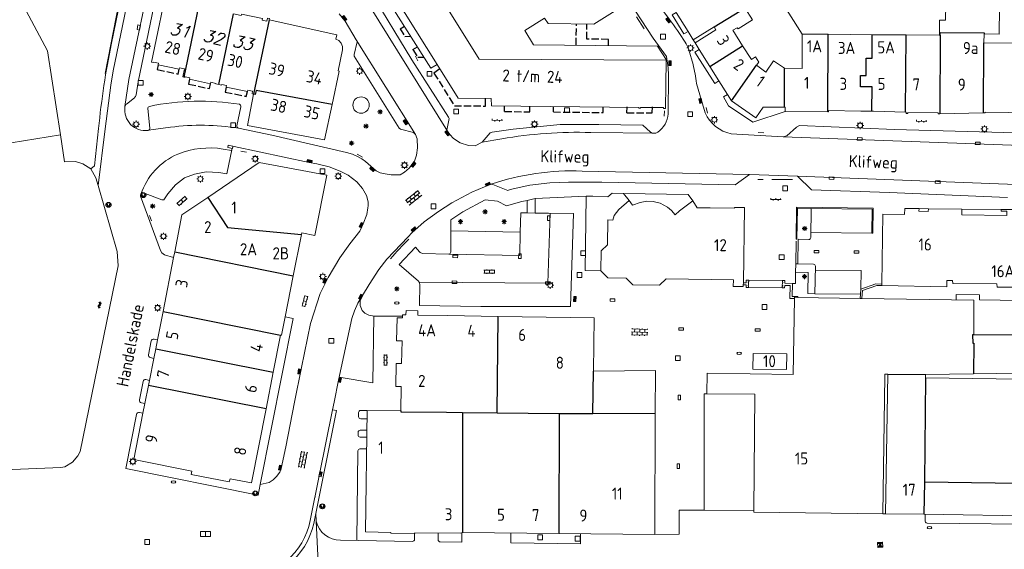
# Model space of a CAD drawing. Extents: x 168769 to 512904, y 516715 to 1559940.
# Tile 62 of 186: x 169327 to 169532, y 519219 to 519329. Entities that reach past the tile are written whole.
import ezdxf

# ---------------------------------------------------------------- set-up
doc = ezdxf.new("R2010")
doc.units = 0
doc.header["$MEASUREMENT"] = 0
doc.linetypes.add('OVERBOUW', pattern=[2, 1.5, -0.5])
doc.layers.get('0').update_dxf_attribs({"linetype": 'CONTINUOUS'})
for name, color, linetype, lineweight in [('B01_HOOFDGEBOUW', 10, 'CONTINUOUS', 0), ('B04_KUNSTWERK', 32, 'CONTINUOUS', 0), ('B07_scheidingsmuur', 14, 'CONTINUOUS', 25), ('B51_Luifel', 7, 'OVERBOUW', 25), ('Q04_wegmarkering', 7, 'CONTINUOUS', 0), ('Q07_KADEMUUR', 7, 'CONTINUOUS', 0), ('Q21_LANTAARNPAAL', 7, 'CONTINUOUS', 18), ('Q23_kolk', 7, 'CONTINUOUS', 18), ('Q26_BOOM', 7, 'CONTINUOUS', 18), ('Q28_rioolput', 7, 'CONTINUOUS', 18), ('Q723_RIOOLPUT_DWA', 32, 'CONTINUOUS', 18), ('Q92_BRANDKRAAN', 7, 'CONTINUOUS', 0), ('Q96_STRAATKOLK', 7, 'CONTINUOUS', 0), ('Q97_TROTTOIRKOLK', 7, 'CONTINUOUS', 0), ('S02_symb_open_verh', 7, 'CONTINUOUS', 13), ('T01_Muur', 10, 'CONTINUOUS', 0), ('T03_HEK', 34, 'CONTINUOUS', 0), ('V00_kant_verharding', 252, 'CONTINUOUS', 0), ('V02_Kant_open_verh', 253, 'CONTINUOUS', 0), ('V04_Kant_op_inrit', 254, 'CONTINUOUS', 13), ('W00_KANT_WATER', 140, 'CONTINUOUS', 0)]:
    doc.layers.add(name, color=color, linetype=linetype, lineweight=lineweight)
for name, color, linetype in [('Q30_Verkeersbord', 32, 'CONTINUOUS'), ('S05_Water', 132, 'CONTINUOUS'), ('Z02_Huisnummer', 253, 'CONTINUOUS'), ('Z06_STRAATNAAM', 7, 'CONTINUOUS')]:
    doc.layers.add(name, color=color, linetype=linetype)
doc.styles.add('ISO', font='italic.shx')
doc.styles.add('ISOCP', font='isocp.shx', dxfattribs={"height": 1.8})

# ---------------------------------------------------------------- blocks, each defined once
blk = doc.blocks.new('Q21')
at = {"color": 0}
for points in [[(-1.5, 0), (-1, 0)], [(-1.06, 1.06), (-0.71, 0.71)], [(0, 1.5), (0, 1)], [(1.06, 1.06), (0.71, 0.71)], [(1.5, 0), (1, 0)], [(-1.06, -1.06), (-0.71, -0.71)], [(0, -1.5), (0, -1)], [(1.06, -1.06), (0.71, -0.71)]]:
    blk.add_lwpolyline(points, dxfattribs=at)
blk.add_circle((0, 0), 1, dxfattribs=at)
blk = doc.blocks.new('Q26')
at = {"color": 0}
for p, q in [((-1, 0), (1, 0)), ((-0.7, 0.7), (0.7, -0.7)), ((0.7, 0.7), (-0.7, -0.7)), ((0, 1), (0, -1))]:
    blk.add_line(p, q, dxfattribs=at)
blk = doc.blocks.new('Q28')
at = {"color": 0}
blk.add_lwpolyline([(1, 1), (1, -1), (-1, -1), (-1, 1)], close=True, dxfattribs=at)
blk = doc.blocks.new('Q96')
for p, q in [((-1, 0.88), (1, 0.88)), ((-1, 0.75), (1, 0.75)), ((-1, 0.63), (1, 0.63)), ((-1, 0.5), (1, 0.5)), ((-1, 0.38), (1, 0.38)), ((-1, 0.25), (1, 0.25)), ((-1, 0.12), (1, 0.12))]:
    blk.add_line(p, q)
at = {"color": 0}
blk.add_lwpolyline([(1, 1), (1, 0), (-1, 0), (-1, 1), (1, 1)], dxfattribs=at)
blk = doc.blocks.new('Q23')
at = {"color": 0}
blk.add_lwpolyline([(0.99, -0.5), (-0.99, -0.5), (-0.99, 0.5), (0.99, 0.5), (0.99, -0.5)], dxfattribs=at)
blk = doc.blocks.new('Q92')
at = {"color": 0}
blk.add_ellipse((0, 0), major_axis=(-0.991, 0), ratio=0.499983, start_param=1.570796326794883, end_param=7.853981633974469, dxfattribs=at)
blk = doc.blocks.new('S024')
at = {"color": 0}
for p, q in [((0, 1.2), (6.7, 1.2)), ((0, 0), (6.7, 0)), ((0.2, 1.2), (0.2, 0)), ((1.25, 1.5), (1.25, 1.2)), ((1.25, 0), (1.25, -1.2)), ((2.3, 1.2), (2.3, 0)), ((3.35, 1.5), (3.35, 1.2)), ((3.35, 0), (3.35, -1.2)), ((4.4, 1.2), (4.4, 0)), ((5.45, 1.5), (5.45, 1.2)), ((5.45, 0), (5.45, -1.2)), ((6.5, 1.2), (6.5, 0)), ((0, -1.2), (6.7, -1.2)), ((0.2, -1.2), (0.2, -1.5)), ((2.3, -1.2), (2.3, -1.5)), ((4.4, -1.2), (4.4, -1.5)), ((6.5, -1.2), (6.5, -1.5))]:
    blk.add_line(p, q, dxfattribs=at)
blk = doc.blocks.new('S05')
at = {"color": 0}
for p, q in [((0.08, 0.3), (0.38, 0.59)), ((0.11, -0.19), (0.41, 0.09)), ((0.38, 0.59), (0.68, 0.71)), ((0.41, 0.09), (0.71, 0.21)), ((0.68, 0.71), (1.01, 0.62)), ((0.71, 0.21), (1.02, 0.12)), ((1.01, 0.62), (1.33, 0.37)), ((1.02, 0.12), (1.36, -0.12)), ((1.33, 0.37), (1.66, 0.13)), ((1.66, 0.13), (1.97, 0.04)), ((1.97, 0.04), (2.28, 0.16)), ((2.28, 0.16), (2.58, 0.44)), ((1.36, -0.12), (1.68, -0.37)), ((1.68, -0.37), (2, -0.46)), ((2, -0.46), (2.31, -0.33)), ((2.31, -0.33), (2.61, -0.05))]:
    blk.add_line(p, q, dxfattribs=at)
blk = doc.blocks.new('S022')
at = {"color": 0}
for p, q in [((0.01, 1.15), (0.31, 1.15)), ((0.31, -2.3), (0.31, 2.3)), ((0.31, 2.1), (1.51, 2.1)), ((0.31, 0), (1.51, 0)), ((1.51, -2.3), (1.51, 2.3)), ((1.51, 1.05), (1.81, 1.05)), ((0.01, -1.15), (0.31, -1.15)), ((0.31, -2.1), (1.51, -2.1)), ((1.51, -1.05), (1.81, -1.05))]:
    blk.add_line(p, q, dxfattribs=at)
blk = doc.blocks.new('S026')
for p, q in [((0, 0), (4.4, 0)), ((0.2, 0.5), (0.2, 0)), ((1.2, 0), (1.2, -0.5)), ((2.2, 0.5), (2.2, 0)), ((3.2, 0), (3.2, -0.5)), ((4.2, 0.5), (4.2, 0))]:
    blk.add_line(p, q)
blk = doc.blocks.new('Q723')
for points in [[(-1, 1), (1, -1)], [(-1, -1), (1, 1)], [(-1, -1), (1, -1), (1, 1), (-1, 1), (-1, -1)], [(0.8, 0.8), (-0.8, 0.8)], [(0.6, 0.6), (-0.6, 0.6)], [(0.4, 0.4), (-0.4, 0.4)], [(0.2, 0.2), (-0.2, 0.2)], [(0.8, -0.8), (-0.8, -0.8)], [(0.6, -0.6), (-0.6, -0.6)], [(0.4, -0.4), (-0.4, -0.4)], [(0.2, -0.2), (-0.2, -0.2)]]:
    blk.add_lwpolyline(points)
blk = doc.blocks.new('Q97')
blk.add_hatch(color=256).paths.add_polyline_path([(-1, 1), (-1, 0), (1, 1)])
blk.add_line((1, 1), (-1, 0))
at = {"color": 0}
for points in [[(-1, 0), (-1, 1), (1, 1), (1, 0), (-1, 0)], [(0, 0.8), (0, 1)]]:
    blk.add_lwpolyline(points, dxfattribs=at)
blk = doc.blocks.new('Q30')
blk.add_lwpolyline([(0.707, 0.707), (0, -1), (-0.707, 0.707)])
blk.add_circle((0, 0), 1)

msp = doc.modelspace()

# ---------------------------------------------------------------- linework, layer by layer
at = {"layer": 'B01_HOOFDGEBOUW'}
for points in [[(169519.75, 519329.32), (169520.12, 519348.66), (169521.18, 519348.65)], [(169409.79, 519342.15), (169422.85, 519321.24)], [(169354.74, 519320.62), (169358.43, 519338.27)], [(169402.99, 519337.89), (169414.08, 519320.17)], [(169530.99, 519337.4), (169530.86, 519326.47), (169527.77, 519326.51)], [(169412.81, 519319.38), (169401.64, 519337.05)], [(169448.92, 519335.96), (169451.62, 519331.61), (169446.67, 519328.53), (169437.13, 519328.66), (169436.43, 519329.78), (169432.31, 519327.21), (169434.14, 519324.26)], [(169477.57, 519324.05), (169475.56, 519327.24), (169476.46, 519327.79), (169476.61, 519327.55), (169479.61, 519329.4), (169478.05, 519331.9)], [(169371.76, 519330.64), (169373.37, 519330.3), (169373.44, 519330.62), (169377.83, 519329.67), (169377.76, 519329.36), (169378.72, 519329.16), (169378.85, 519329.79), (169379.28, 519329.68), (169379.21, 519329.43)], [(169392.26, 519311.83), (169393.71, 519318.76), (169393.53, 519318.8), (169394.44, 519323.18), (169394.45, 519323.91), (169394.18, 519324.59), (169393.65, 519325.12), (169393.07, 519325.39), (169393.26, 519326.3), (169379.21, 519329.43)], [(169463.77, 519330.95), (169466.25, 519326.98)], [(169518.45, 519326.21), (169518.5, 519329.34), (169519.75, 519329.32)], [(169466.25, 519326.98), (169467.31, 519325.29)], [(169471.65, 519327.96), (169467.31, 519325.29)], [(169471.65, 519327.96), (169472.03, 519327.34), (169467.7, 519324.66)], [(169495.35, 519326.41), (169489.94, 519326.46), (169489.91, 519319.33), (169486.29, 519319.35)], [(169504.51, 519326.33), (169495.35, 519326.41)], [(169504.51, 519326.33), (169511.52, 519326.27)], [(169511.52, 519326.27), (169518.45, 519326.21)], [(169527.77, 519326.51), (169527.71, 519324.61)], [(169434.14, 519324.26), (169459.91, 519323.94)], [(169459.91, 519323.94), (169461.68, 519321.16), (169461.68, 519321.02)], [(169467.7, 519324.66), (169468.56, 519323.29)], [(169468.56, 519323.29), (169470.76, 519319.76)], [(169480.47, 519319.97), (169480.95, 519320.63), (169480.26, 519321.73), (169479.38, 519321.16), (169477.57, 519324.05)], [(169527.71, 519324.61), (169533.79, 519324.56)], [(169422.85, 519321.24), (169461.68, 519321.02)], [(169461.68, 519321.02), (169461.63, 519315.82), (169461.57, 519311.03), (169461.15, 519311.04), (169461.16, 519311.19), (169456.38, 519311.19), (169456.36, 519311.06), (169456.03, 519311.06), (169456.03, 519311.21)], [(169461.62, 519321.02), (169461.62, 519321.02)], [(169483.98, 519320.9), (169482.4, 519318.53), (169480.47, 519319.97)], [(169486.29, 519319.35), (169483.98, 519320.9)], [(169354.74, 519320.62), (169355.16, 519320.54), (169355.18, 519320.63)], [(169356.2, 519320.4), (169355.18, 519320.63)], [(169361.26, 519317.59), (169361.6, 519319.25), (169360.59, 519319.47), (169360.52, 519319.16), (169356.14, 519320.09), (169356.2, 519320.4)], [(169412.81, 519319.38), (169414.08, 519320.17)], [(169414.08, 519320.17), (169418.48, 519313.14), (169425.34, 519313.1), (169425.36, 519311.54)], [(169470.76, 519319.76), (169472.64, 519316.75)], [(169361.26, 519317.59), (169361.47, 519317.54)], [(169361.47, 519317.54), (169361.68, 519317.5), (169361.7, 519317.6), (169362.73, 519317.38)], [(169362.66, 519317.07), (169362.73, 519317.38)], [(169367.09, 519316.45), (169367.03, 519316.14), (169362.66, 519317.07)], [(169472.64, 519316.75), (169474.4, 519313.93)], [(169367.09, 519316.45), (169368.12, 519316.23), (169368.1, 519316.13), (169368.7, 519316.01)], [(169368.7, 519316.01), (169369.3, 519315.88), (169369.32, 519315.98), (169370.34, 519315.76)], [(169375.96, 519313.99), (169375.63, 519314.08), (169375.75, 519314.61), (169374.73, 519314.82), (169374.66, 519314.51), (169370.28, 519315.45), (169370.34, 519315.76)], [(169375.96, 519313.99), (169374.68, 519307.48), (169390.72, 519304.52), (169392.26, 519311.83)], [(169474.4, 519313.93), (169475.24, 519312.6)], [(169425.36, 519311.54), (169456.03, 519311.21)], [(169475.24, 519312.6), (169480.3, 519309.08)], [(169486.24, 519311.25), (169481.83, 519311.26), (169480.3, 519309.08)], [(169495.25, 519310.29), (169486.43, 519310.37), (169486.44, 519311.25), (169486.24, 519311.25)], [(169504.41, 519310.43), (169502.15, 519310.48), (169495.43, 519310.6), (169495.38, 519310.6), (169495.39, 519310.28), (169495.25, 519310.29)], [(169511.42, 519310.25), (169504.73, 519310.42), (169504.41, 519310.43)], [(169518.53, 519309.87), (169518.2, 519309.87), (169518.2, 519310.08), (169511.88, 519310.19), (169511.86, 519309.98), (169511.56, 519310), (169511.58, 519310.25), (169511.42, 519310.25)], [(169527.59, 519310.11), (169518.53, 519309.87)], [(169537.78, 519310.12), (169527.96, 519310.22), (169527.96, 519310.1), (169527.69, 519310.11), (169527.59, 519310.11)], [(169387.12, 519297.92), (169377.14, 519299.81), (169366.41, 519292.56)], [(169387.12, 519297.92), (169391.18, 519297.15), (169388.68, 519284.66)], [(169366.41, 519292.56), (169361.07, 519288.96), (169359.57, 519281.21)], [(169449.54, 519287.88), (169450.58, 519287.8), (169450.87, 519288.77), (169451.81, 519290.02), (169453.98, 519291.92)], [(169453.98, 519291.92), (169454.69, 519290.94), (169456.27, 519291.5), (169457.68, 519291.77), (169459, 519291.71), (169460.45, 519291.36), (169461.93, 519290.53), (169462.82, 519289.83), (169463.57, 519288.95), (169464.43, 519289.75)], [(169464.43, 519289.75), (169467.19, 519291.84)], [(169467.19, 519291.84), (169468.1, 519290.38), (169470.8, 519290.4), (169475.87, 519290.33), (169475.87, 519290.44), (169477.98, 519290.42), (169477.72, 519274.83)], [(169506.47, 519274.56), (169506.71, 519289.04), (169511.22, 519289.02), (169511.25, 519290.23), (169514.22, 519290.21)], [(169514.22, 519290.21), (169514.21, 519289.66), (169516.15, 519289.65), (169516.16, 519290.2)], [(169523.09, 519290.11), (169516.16, 519290.2)], [(169531.3, 519290.02), (169531.3, 519289.72), (169532.5, 519289.71), (169532.49, 519288.81), (169523.09, 519288.91), (169523.09, 519290.11)], [(169533.56, 519290), (169531.3, 519290.02)], [(169448.13, 519277.33), (169448.18, 519281.44), (169449.48, 519282.72), (169449.54, 519287.88)], [(169384.2, 519276.29), (169385.89, 519284.86)], [(169385.89, 519284.86), (169385.96, 519285.21)], [(169385.96, 519285.21), (169388.68, 519284.66)], [(169359.34, 519280.04), (169357.15, 519268.84)], [(169359.57, 519281.21), (169359.34, 519280.04)], [(169382.52, 519267.75), (169384.2, 519276.29)], [(169475.65, 519275.42), (169461.68, 519275.63), (169460.28, 519274.34), (169454.73, 519274.41), (169453.37, 519275.79), (169449.56, 519275.83), (169448.13, 519277.33)], [(169477.71, 519274.39), (169477.7, 519274.02), (169475.62, 519274.06), (169475.65, 519275.42)], [(169477.72, 519274.83), (169477.71, 519274.39)], [(169536.14, 519273.88), (169530.43, 519273.9), (169530.42, 519274.58), (169521.24, 519274.68), (169521.21, 519275.3), (169520.03, 519275.3), (169520.02, 519273.99), (169506.47, 519274.27)], [(169506.47, 519274.56), (169506.47, 519274.27)], [(169488.33, 519271.8), (169489.02, 519271.79)], [(169488.33, 519271.8), (169488.33, 519271.52)], [(169489.02, 519271.79), (169502.01, 519271.58)], [(169488.33, 519271.52), (169488.09, 519255.8)], [(169502.36, 519271.58), (169502.01, 519271.58)], [(169502.36, 519271.58), (169525.63, 519271.21), (169525.6, 519264.02)], [(169357.15, 519268.84), (169355.99, 519263)], [(169382.52, 519267.75), (169381.76, 519263.92)], [(169406.88, 519267.89), (169406.87, 519267.54), (169405.76, 519267.56), (169405.68, 519262.79), (169406.79, 519262.77), (169406.7, 519258.04), (169405.57, 519258.06), (169405.49, 519253.3), (169406.62, 519253.28), (169406.57, 519248.22)], [(169416.26, 519268.02), (169410.09, 519268.12), (169410.11, 519269), (169407.64, 519269.04), (169407.62, 519268.16), (169406.88, 519268.17), (169406.88, 519267.89)], [(169426.75, 519267.84), (169416.26, 519268.02)], [(169426.75, 519267.84), (169446.69, 519267.51)], [(169446.69, 519267.51), (169446.55, 519256.47)], [(169380.05, 519256.23), (169381.57, 519263.96)], [(169381.57, 519263.96), (169381.76, 519263.92)], [(169525.6, 519264.02), (169540.09, 519264.03), (169540.08, 519256.13), (169525.55, 519255.92)], [(169355.99, 519263), (169355.61, 519261.11)], [(169355.61, 519261.11), (169355.22, 519259.12)], [(169479.75, 519260.14), (169486.72, 519260.06), (169486.67, 519256.81), (169479.68, 519256.89), (169479.75, 519260.14)], [(169355.22, 519259.12), (169354.32, 519254.56)], [(169378.55, 519248.63), (169380.05, 519256.23)], [(169446.55, 519256.47), (169459.43, 519256.58)], [(169459.4, 519247.59), (169459.43, 519256.58)], [(169470.15, 519251.79), (169470.2, 519256.03), (169488.09, 519255.8)], [(169507.1, 519255.43), (169506.67, 519226.86), (169479.87, 519227.19)], [(169507.1, 519255.56), (169507.11, 519255.86)], [(169507.1, 519255.56), (169507.1, 519255.43)], [(169507.71, 519255.85), (169507.11, 519255.86)], [(169515.25, 519226.74), (169507.26, 519226.86), (169507.71, 519255.85)], [(169515.6, 519255.78), (169515.59, 519255.09)], [(169525.55, 519255.92), (169515.6, 519255.78)], [(169354.11, 519253.5), (169353.36, 519249.76)], [(169354.32, 519254.56), (169354.11, 519253.5)], [(169515.59, 519255.09), (169540.08, 519254.76)], [(169479.87, 519227.51), (169480.12, 519251.68), (169470.15, 519251.79)], [(169353.36, 519249.76), (169352.96, 519247.75)], [(169351.06, 519238.13), (169363.11, 519235.72), (169363.01, 519235.03), (169370.91, 519233.47), (169371.05, 519234.14), (169375.52, 519233.26), (169378.55, 519248.63)], [(169352.96, 519247.75), (169351.06, 519238.13)], [(169399.57, 519248.3), (169399.22, 519223.08)], [(169399.57, 519248.3), (169406.57, 519248.22)], [(169406.42, 519248.22), (169406.42, 519248.22)], [(169459.31, 519222.58), (169459.4, 519247.59)], [(169479.87, 519227.51), (169479.87, 519227.19)], [(169539.69, 519226.38), (169515.25, 519226.74)], [(169399.22, 519223.08), (169404.46, 519222.96)], [(169404.46, 519222.96), (169404.46, 519222.81), (169409.45, 519222.78), (169409.45, 519222.93), (169418.89, 519222.83), (169419.37, 519222.96)], [(169419.37, 519222.96), (169439.37, 519222.77)], [(169439.37, 519222.77), (169459.31, 519222.58)]]:
    msp.add_lwpolyline(points, dxfattribs=at)
at = {"layer": 'B04_KUNSTWERK'}
for points in [[(169477.71, 519274.39), (169478.3, 519274.37), (169478.32, 519273.87), (169478.81, 519273.84)], [(169478.83, 519275.35), (169478.33, 519275.36), (169478.31, 519274.82), (169477.72, 519274.83)], [(169478.81, 519273.84), (169478.82, 519274.17), (169478.71, 519274.17), (169478.72, 519274.34), (169478.82, 519274.34), (169478.82, 519274.86), (169478.72, 519274.86), (169478.73, 519275.03), (169478.83, 519275.03), (169478.83, 519275.35)], [(169485.8, 519273.76), (169478.81, 519273.84)], [(169485.83, 519275.27), (169478.83, 519275.35)], [(169485.8, 519273.76), (169485.81, 519274.09), (169485.91, 519274.09), (169485.91, 519274.26), (169485.81, 519274.26), (169485.82, 519274.78), (169485.92, 519274.78), (169485.92, 519274.95), (169485.82, 519274.95), (169485.83, 519275.27)], [(169488.33, 519271.52), (169487.41, 519271.53), (169487.45, 519274.27), (169486.32, 519274.28), (169486.3, 519273.75), (169485.8, 519273.76)], [(169485.83, 519275.27), (169486.33, 519275.26), (169486.33, 519274.72), (169487.91, 519274.69)], [(169487.91, 519274.69), (169487.87, 519271.95), (169489.02, 519271.94), (169489.02, 519271.79)], [(169502.01, 519271.58), (169502.05, 519272.47), (169502.13, 519273.49), (169505.23, 519274.58), (169506.47, 519274.56)], [(169502.36, 519271.58), (169502.4, 519272.45), (169502.46, 519273.24), (169505.43, 519274.28)], [(169506.47, 519274.27), (169505.43, 519274.28)]]:
    msp.add_lwpolyline(points, dxfattribs=at)
at = {"layer": 'B07_scheidingsmuur'}
for points in [[(169364.74, 519332.13), (169364.53, 519332.18), (169361.47, 519317.54)], [(169471.65, 519327.96), (169476.96, 519331.22)], [(169368.7, 519316.01), (169371.76, 519330.64)], [(169379.21, 519329.43), (169379.19, 519329.44), (169375.96, 519313.99)], [(169495.25, 519310.29), (169495.35, 519326.41)], [(169504.41, 519310.43), (169504.45, 519315.48), (169502.03, 519315.49), (169502.04, 519317.86), (169503.25, 519317.85), (169503.27, 519321.46), (169504.48, 519321.45), (169504.51, 519326.33)], [(169511.42, 519310.25), (169511.52, 519326.27)], [(169518.45, 519326.21), (169518.58, 519326.2)], [(169518.58, 519326.2), (169518.53, 519309.87)], [(169518.58, 519326.2), (169518.58, 519326.78), (169527.77, 519326.7), (169527.77, 519326.51)], [(169470.76, 519319.76), (169477.57, 519324.05)], [(169527.59, 519310.11), (169527.71, 519324.61)], [(169475.24, 519312.6), (169480.47, 519319.97)], [(169486.24, 519311.25), (169486.29, 519319.35)], [(169376.47, 519314.74), (169376.3, 519313.91), (169375.96, 519313.99)], [(169392.26, 519311.83), (169376.47, 519314.74)], [(169366.41, 519292.56), (169370.51, 519286.3), (169385.89, 519284.86)], [(169359.57, 519281.21), (169384.2, 519276.29)], [(169357.15, 519268.84), (169381.57, 519263.96)], [(169426.53, 519247.83), (169426.75, 519267.84)], [(169525.6, 519264.02), (169525.36, 519264.02), (169525.37, 519262.3), (169525.59, 519262.31), (169525.55, 519255.92)], [(169355.61, 519261.11), (169380.05, 519256.23)], [(169446.45, 519247.65), (169446.55, 519256.47)], [(169507.71, 519255.85), (169515.6, 519255.78)], [(169378.55, 519248.63), (169354.11, 519253.5)], [(169515.59, 519255.09), (169515.34, 519233.51)], [(169406.57, 519248.22), (169406.57, 519248.04)], [(169406.57, 519248.04), (169416.04, 519247.94)], [(169416.04, 519247.94), (169419.33, 519247.91)], [(169419.33, 519247.91), (169426.53, 519247.83)], [(169419.33, 519247.91), (169419.37, 519222.96)], [(169426.53, 519247.83), (169439.43, 519247.69)], [(169439.43, 519247.69), (169439.37, 519222.77)], [(169439.43, 519247.69), (169446.45, 519247.65)], [(169459.4, 519247.59), (169446.45, 519247.65)], [(169515.34, 519233.51), (169515.25, 519226.74)], [(169515.34, 519233.51), (169539.82, 519233.13)]]:
    msp.add_lwpolyline(points, dxfattribs=at)
at = {"layer": 'B51_Luifel'}
for points in [[(169406.38, 519327.54), (169407.29, 519328.11)], [(169406.38, 519327.54), (169407.39, 519325.97), (169408.62, 519326.01)], [(169442.97, 519324.15), (169443.03, 519328.58)], [(169449.67, 519324.07), (169449.68, 519325.35), (169445.17, 519325.42), (169445.2, 519328.55)], [(169409.07, 519323.23), (169410.01, 519323.81)], [(169409.07, 519323.23), (169410.06, 519321.64), (169411.34, 519321.69)], [(169356.14, 519320.09), (169355.95, 519319.07), (169360.31, 519318.15), (169360.52, 519319.16)], [(169414.68, 519319.21), (169413.43, 519318.37), (169417.67, 519311.58), (169424.14, 519311.52)], [(169362.66, 519317.07), (169362.45, 519316.06), (169366.81, 519315.13), (169367.03, 519316.14)], [(169370.28, 519315.45), (169370.06, 519314.43), (169374.44, 519313.51), (169374.66, 519314.51)], [(169424.14, 519311.52), (169424.15, 519313.11)], [(169428.1, 519310.37), (169428.1, 519311.51)], [(169433.34, 519310.32), (169433.33, 519311.46)], [(169438.25, 519310.28), (169438.26, 519311.4)], [(169448.59, 519310.16), (169448.6, 519311.29)], [(169453.54, 519310.13), (169453.55, 519311.38)], [(169458.8, 519310.08), (169458.81, 519311.35)], [(169428.1, 519310.37), (169433.34, 519310.32)], [(169438.25, 519310.28), (169448.59, 519310.16)], [(169453.54, 519310.13), (169458.8, 519310.08)]]:
    msp.add_lwpolyline(points, dxfattribs=at)
at = {"layer": 'Q04_wegmarkering'}
for points in [[(169350.05, 519317.01), (169354.92, 519340.37)], [(169416.22, 519306.3), (169397.73, 519336.03), (169397.34, 519337.19)], [(169397.28, 519325.24), (169409.57, 519305.64)], [(169349.23, 519311.43), (169350.05, 519317.01)], [(169358.69, 519307.12), (169354.13, 519306.48)], [(169423.48, 519304), (169427.5, 519304.72)], [(169446, 519306.03), (169459.36, 519305.87)], [(169485.98, 519305.12), (169542.93, 519303.05)], [(169369.62, 519302.58), (169371.36, 519302.26)], [(169479.02, 519297.28), (169444.21, 519298.01)], [(169488.95, 519296.94), (169536.24, 519295.17)], [(169437.55, 519289.26), (169437.11, 519274.72)], [(169431.37, 519285.34), (169431.28, 519280.49), (169416.51, 519280.76)], [(169491.74, 519285.28), (169504.4, 519285.14)], [(169502.13, 519273.49), (169502.19, 519277.35), (169492.66, 519277.46)], [(169410.34, 519274.95), (169437.11, 519274.72)], [(169400.93, 519267.91), (169400.74, 519254.06), (169393.74, 519255.25)]]:
    msp.add_lwpolyline(points, dxfattribs=at)
for points in [[(169372.81, 519306.92, 0.070981), (169358.69, 519307.12)], [(169427.5, 519304.72, -0.048363), (169446, 519306.03)], [(169360.22, 519301.53, -0.139077), (169369.62, 519302.58)], [(169352.54, 519293.19, -0.218055), (169360.22, 519301.53)], [(169444.21, 519298.01, 0.092599), (169425.25, 519295.27)]]:
    msp.add_lwpolyline(points, format="xyb", dxfattribs=at)
at = {"layer": 'Q07_KADEMUUR'}
for points in [[(169333.11, 519323.01), (169335.81, 519305.52)], [(169335.81, 519305.52), (169336.67, 519299.96), (169338.97, 519300.01), (169340.5, 519299.53), (169342.1, 519298.49)], [(169342.1, 519298.49), (169343.19, 519296.59), (169343.65, 519295)], [(169343.65, 519295), (169347.63, 519281.31), (169347.81, 519278.33)], [(169347.81, 519278.33), (169339.89, 519239.81), (169339.4, 519238.89), (169338.33, 519237.58), (169336.7, 519236.63), (169335.91, 519236.44), (169238.48, 519232.46), (169189.42, 519230.09)]]:
    msp.add_lwpolyline(points, dxfattribs=at)
at = {"layer": 'T01_Muur'}
msp.add_lwpolyline([(169396.58, 519311.71, -1), (169399.98, 519311.71, -1), (169396.58, 519311.71)], format="xyb", dxfattribs=at)
for points in [[(169504.47, 519290.12), (169504.4, 519285.12), (169504.61, 519285.12), (169504.68, 519290.34), (169488.74, 519290.5), (169488.68, 519283.86), (169488.86, 519283.85), (169488.95, 519290.3), (169491.79, 519290.25)], [(169491.79, 519290.25), (169504.47, 519290.12)]]:
    msp.add_lwpolyline(points, dxfattribs=at)
at = {"layer": 'T03_HEK'}
for points in [[(169345.1, 519318.28), (169348.6, 519336.03), (169347.02, 519341.66)], [(169539.72, 519271.1), (169526.79, 519271.27), (169526.8, 519272.33), (169521.96, 519272.37), (169521.95, 519271.27)]]:
    msp.add_lwpolyline(points, dxfattribs=at)
at = {"layer": 'V00_kant_verharding'}
for p, q in [((169397.63, 519270.56), (169398.61, 519272.16)), ((169396.95, 519269), (169397.63, 519270.56)), ((169396.35, 519267.37), (169396.95, 519269)), ((169393.6, 519254.61), (169396.35, 519267.37)), ((169392.68, 519250), (169393.6, 519254.61)), ((169392.32, 519248.46), (169392.68, 519250)), ((169397.62, 519239.91), (169397.39, 519221.31)), ((169399.46, 519240.32), (169398.05, 519240.32)), ((169388.72, 519230.28), (169388.75, 519230.41)), ((169394.01, 519221.37), (169408.98, 519221.11))]:
    msp.add_line(p, q, dxfattribs=at)
for points in [[(169485.98, 519305.12), (169475.19, 519305.77, -0.248465), (169469.78, 519310.12), (169469.05, 519312.66), (169468.01, 519316.23, 0.025123), (169467.27, 519320.17), (169466.4, 519323.17, 0.075035), (169465.63, 519324.78, 0.023855), (169462.34, 519329.5), (169461.01, 519331.37), (169439.37, 519365.63)], [(169343.74, 519306.86, -0.025401), (169346.42, 519324.58)], [(169461.74, 519321.83, -0.045432), (169462.15, 519317.96)], [(169351.18, 519313.22, 0.16374), (169351.53, 519313.83)], [(169354.03, 519306.47, -0.501702), (169349.22, 519311.35)], [(169349.22, 519311.35, -0.158392), (169349.53, 519311.93)], [(169354.3, 519311.45, 0.329641), (169353.99, 519310.99)], [(169372.99, 519311.88, 0.090409), (169354.3, 519311.45)], [(169373.3, 519311.38, 0.347909), (169372.99, 519311.88)], [(169462.12, 519309.88, -0.218534), (169459.94, 519306.1)], [(169354.41, 519306.93, -0.353723), (169354.03, 519306.47)], [(169372.81, 519306.92, -0.402371), (169372.48, 519307.43)], [(169459.94, 519306.1, -0.312865), (169458.39, 519306.1)], [(169371.95, 519303.09, 0.331305), (169371.47, 519302.79)], [(169491.74, 519284.23, -0.363113), (169491.31, 519283.79)], [(169411.06, 519280.92, -0.167071), (169410.4, 519281.25)], [(169416.93, 519281.17, -0.303244), (169416.51, 519280.76)], [(169492.28, 519278.67, -0.365874), (169492.68, 519278.25)], [(169410.19, 519275.16, -0.173708), (169410.48, 519274.51)], [(169355.99, 519263), (169355.26, 519263.14, 0.416863), (169354.67, 519262.75), (169354.09, 519259.86, 0.412941), (169354.49, 519259.27), (169355.22, 519259.12)], [(169354.32, 519254.56), (169353.58, 519254.71, 0.414214), (169352.99, 519254.32), (169352.23, 519250.49, 0.412941), (169352.63, 519249.9), (169353.36, 519249.76)], [(169352.96, 519247.75), (169352.23, 519247.89, 0.412941), (169351.64, 519247.5), (169349.41, 519236.27), (169376.91, 519230.74), (169377.34, 519232.9)], [(169399.57, 519248.3), (169398.21, 519248.32, 0.418388), (169397.76, 519247.87), (169397.76, 519247.04, 0.414214), (169398.21, 519246.59), (169399.55, 519246.59)], [(169399.51, 519244.19), (169398.08, 519244.19, 0.388177), (169397.68, 519243.78), (169397.67, 519243.21, 0.382026), (169398.07, 519242.76), (169399.49, 519242.74)], [(169388.96, 519225.35), (169388.88, 519226.99, 0.455615)], [(169328.35, 519068.84), (169396.34, 519072.39), (169388.96, 519225.35, 0.455615)], [(169544.3, 519226.28), (169542.6, 519224.66), (169515.91, 519224.92, -0.410291), (169515.47, 519225.45)], [(169414.29, 519221.44, 0.398746), (169414.74, 519221.02), (169419.23, 519220.97)]]:
    msp.add_lwpolyline(points, format="xyb", dxfattribs=at)
for points in [[(169346.42, 519324.58), (169348.8, 519336.07), (169347.25, 519341.68), (169347.02, 519341.66), (169345.63, 519346.36), (169345.92, 519346.52)], [(169343.65, 519295), (169345.08, 519306.81), (169346.3, 519315.82), (169346.79, 519318.86), (169352.27, 519345.28)], [(169449.94, 519339.99), (169454.02, 519333.23), (169458.99, 519325.62)], [(169351.53, 519313.83), (169351.96, 519316.54), (169356.23, 519337.25)], [(169456.83, 519307.56), (169447.69, 519307.67), (169439.65, 519307.67), (169429.86, 519306.72), (169425.51, 519306.12), (169425.12, 519305.96), (169423.48, 519304), (169421.97, 519303.26), (169420.6, 519303.29), (169418.85, 519303.89), (169417.51, 519304.8), (169416.72, 519305.63), (169416.22, 519306.3), (169416.11, 519306.49), (169416.58, 519308.9), (169416.48, 519309.23), (169408.86, 519321.14), (169400.2, 519335.43)], [(169483.89, 519335.97), (169489.94, 519326.46)], [(169333.11, 519323.01), (169328.69, 519331.31)], [(169393.76, 519330.65), (169394.95, 519329.17), (169397.28, 519325.24), (169397.44, 519324.85), (169396.83, 519322.24), (169396.83, 519321.84), (169406.18, 519306.94), (169406.48, 519306.72), (169409.18, 519306.02), (169409.57, 519305.64), (169409.93, 519304.68), (169410.04, 519302.86), (169409.81, 519301.31), (169409.37, 519300.06), (169408.28, 519298.62), (169407.28, 519297.78), (169406.39, 519297.24), (169405.72, 519297.22), (169404.52, 519297.26), (169403.3, 519297.45), (169402.23, 519297.65), (169401.43, 519298.03), (169399.22, 519300.01), (169398.45, 519300.55), (169397.55, 519301.05), (169396.51, 519301.51), (169395.23, 519301.85), (169379.74, 519305.45)], [(169466.25, 519326.98), (169465.37, 519326.52), (169462.92, 519330.46), (169463.77, 519330.95)], [(169458.99, 519325.62), (169461.74, 519321.83)], [(169467.31, 519325.29), (169467.7, 519324.66)], [(169472.64, 519316.75), (169471.78, 519316.23), (169467.67, 519322.71), (169468.56, 519323.29)], [(169462.15, 519317.96), (169462.12, 519309.88)], [(169349.53, 519311.93), (169351.18, 519313.22)], [(169473.57, 519313.41), (169474.4, 519313.93)], [(169474.65, 519311.59), (169473.57, 519313.41)], [(169353.99, 519310.99), (169354.41, 519306.93)], [(169372.48, 519307.43), (169373.3, 519311.38)], [(169486.43, 519310.37), (169479.66, 519308.15), (169474.65, 519311.59)], [(169342.1, 519298.49), (169342.92, 519299.11), (169343.74, 519306.86)], [(169379.74, 519305.45), (169372.81, 519306.92)], [(169458.39, 519306.1), (169456.83, 519307.56)], [(169509.11, 519306.65), (169489.35, 519307.48), (169488.73, 519307.11), (169486.72, 519305.35), (169485.98, 519305.12)], [(169509.11, 519306.65), (169536.91, 519305.87)], [(169371.47, 519302.79), (169370.41, 519297.46)], [(169389.09, 519299.5), (169387.53, 519299.82), (169371.95, 519303.09)], [(169389.09, 519299.5), (169391.65, 519298.87), (169393.96, 519297.98), (169395.58, 519297.14), (169397.41, 519295.76), (169398.57, 519294.39), (169399.41, 519292.93), (169399.78, 519291.66), (169399.75, 519290.79), (169399.68, 519290.41), (169399.45, 519289), (169398.73, 519287.07), (169398.01, 519285.54), (169395.95, 519282.88), (169393.84, 519279.97), (169391.42, 519275.93), (169389.78, 519272.61), (169387.75, 519266.34), (169385.89, 519257.25), (169384.47, 519250), (169382.65, 519240.72), (169381.7, 519236.26), (169381.38, 519235.5), (169380.69, 519234.57), (169380, 519233.89), (169379.18, 519233.32)], [(169359.34, 519280.04), (169357.44, 519280.6), (169357.14, 519280.81), (169356.87, 519281.03), (169356.61, 519281.51), (169352.45, 519292.78), (169352.54, 519293.19), (169352.68, 519293.39), (169352.86, 519293.54), (169353.11, 519293.5), (169356.88, 519292.04), (169357.08, 519292.01), (169357.27, 519292.07), (169358.13, 519293.28), (169359.7, 519295.18), (169361.61, 519296.59), (169363.64, 519297.37), (169366.1, 519297.85), (169368.71, 519297.73), (169370.41, 519297.46)], [(169398.61, 519272.16), (169399.99, 519274.46), (169401.99, 519277.55), (169403.67, 519279.71), (169408.08, 519284.39), (169408.8, 519285.2), (169411.38, 519287.44), (169414.35, 519289.65), (169417.13, 519291.45), (169421.32, 519293.64), (169425.25, 519295.27), (169425.64, 519295.23), (169428.78, 519293.97), (169429.29, 519294.17), (169433.32, 519295.07), (169437.48, 519295.55), (169441.38, 519295.73), (169448.28, 519295.69), (169476.05, 519295.16), (169479.02, 519297.28), (169488.95, 519296.94), (169491.87, 519294.15), (169508.03, 519293.55), (169532.6, 519292.56)], [(169432.82, 519291.9), (169434.49, 519292.29)], [(169434.49, 519292.29), (169434.47, 519289.3)], [(169434.49, 519292.29), (169445.08, 519292.8)], [(169445.08, 519292.8), (169444.88, 519277.37), (169448.13, 519277.33)], [(169445.08, 519292.8), (169446.47, 519292.77), (169449.57, 519292.69), (169450.44, 519293.43), (169452.8, 519293.39)], [(169452.8, 519293.39), (169466.22, 519293.18)], [(169453.98, 519291.92), (169452.8, 519293.39)], [(169467.19, 519291.84), (169466.22, 519293.18)], [(169416.95, 519287.92), (169419.45, 519289.55), (169424.1, 519292.03), (169426.6, 519291.74), (169428.47, 519290.77), (169431.71, 519291.69), (169432.82, 519291.9)], [(169432.79, 519289.31), (169432.82, 519291.9)], [(169491.79, 519290.25), (169491.74, 519284.23)], [(169514.22, 519290.21), (169516.16, 519290.2)], [(169531.3, 519290.02), (169523.09, 519290.11)], [(169434.47, 519289.3), (169437.22, 519289.26), (169442.4, 519289.2), (169441.82, 519269.88), (169423.19, 519269.87), (169410.4, 519270.09)], [(169432.79, 519289.31), (169431.45, 519289.33), (169431.37, 519285.34)], [(169434.47, 519289.3), (169432.79, 519289.31)], [(169416.94, 519285.61), (169416.95, 519287.92)], [(169416.94, 519285.61), (169416.93, 519281.17)], [(169431.37, 519285.34), (169416.94, 519285.61)], [(169410.4, 519281.25), (169409.57, 519282.22), (169406.22, 519278.59), (169410.19, 519275.16)], [(169491.31, 519283.79), (169489.11, 519283.84), (169489.06, 519278.76)], [(169416.51, 519280.76), (169411.06, 519280.92)], [(169488.6, 519278.77), (169488.57, 519277.02)], [(169489.06, 519278.76), (169488.6, 519278.77)], [(169489.06, 519278.76), (169492.28, 519278.67)], [(169492.68, 519278.25), (169492.59, 519272.55)], [(169488.57, 519277.02), (169488.54, 519274.67)], [(169492.59, 519272.55), (169491.1, 519272.58), (169491.2, 519276.96), (169488.57, 519277.02)], [(169410.48, 519274.51), (169410.4, 519270.09)], [(169487.91, 519274.69), (169488.54, 519274.67)], [(169398.61, 519272.16), (169398.13, 519271.05), (169398.08, 519270.12), (169398.52, 519269.09), (169399.08, 519268.54), (169399.89, 519268.07), (169401.01, 519267.9), (169406.88, 519267.89)], [(169492.59, 519272.55), (169502.05, 519272.47)], [(169382.52, 519267.75), (169384.19, 519267.42), (169377.34, 519232.9)], [(169470.15, 519251.79), (169469.6, 519251.79), (169469.58, 519227.62), (169479.87, 519227.51)], [(169379.18, 519233.32), (169377.34, 519232.9)], [(169469.58, 519227.62), (169464.37, 519227.59), (169464.39, 519222.6), (169459.31, 519222.58)], [(169506.67, 519226.86), (169507.26, 519226.86)], [(169515.47, 519225.45), (169515.49, 519226.74)], [(169409.41, 519222.78), (169409.4, 519221.52)], [(169414.3, 519222.88), (169414.29, 519221.44)], [(169419.24, 519222.93), (169419.23, 519220.97)], [(169429.38, 519222.87), (169429.37, 519220.81)], [(169443.88, 519222.73), (169443.87, 519220.62)], [(169429.37, 519220.81), (169443.87, 519220.62)]]:
    msp.add_lwpolyline(points, dxfattribs=at)
for centre, radius, start, end in [((169398.07, 519239.87), 0.449, 92.8791, 175.0626), ((169393.9, 519226.42), 5.05, 192.2417, 271.2621), ((169409, 519221.52), 0.407, 267.5946, 359.7796)]:
    msp.add_arc(centre, radius, start, end, dxfattribs=at)
at = {"layer": 'V02_Kant_open_verh'}
msp.add_lwpolyline([(169392.32, 519248.46), (169389.63, 519235.11), (169387.72, 519225.48, -0.343434), (169373.8, 519213.44), (169373.84, 519212.6, 0.336596), (169388.45, 519224.86), (169393.15, 519248.33)], format="xyb", close=True, dxfattribs=at)
at = {"layer": 'V04_Kant_op_inrit'}
for points in [[(169455.5, 519330.06), (169457.14, 519327.55)], [(169409.56, 519321.85), (169410.11, 519320.9)], [(169470.01, 519311.21), (169470.3, 519310.05)], [(169461.25, 519309.39), (169461.31, 519310.49)], [(169480.83, 519306.03), (169481.95, 519305.97)], [(169373.29, 519302.13), (169374.5, 519301.91)], [(169398.55, 519300.91), (169397.48, 519301.54)], [(169481.82, 519296.27), (169480.76, 519296.27)], [(169487.96, 519296.23), (169483.66, 519296.25)], [(169354.72, 519287.68), (169354.31, 519288.76)], [(169488.59, 519278.77), (169488.66, 519283.44)]]:
    msp.add_lwpolyline(points, dxfattribs=at)
msp.add_lwpolyline([(169408.24, 519283.9, 0.032882), (169404.41, 519279.77)], format="xyb", dxfattribs=at)
at = {"layer": 'W00_KANT_WATER'}
msp.add_lwpolyline([(169335.81, 519305.52), (169299.9, 519299.75)], dxfattribs=at)

# ---------------------------------------------------------------- block references
at = {"layer": 'Q21_LANTAARNPAAL', "xscale": 0.5, "yscale": 0.5}
for p in [(169353.86, 519323.96), (169466.75, 519323.57), (169397.99, 519318.78), (169362.29, 519313.5), (169471.69, 519308.67), (169351.54, 519307.73), (169434.33, 519307.75), (169501.98, 519307.49), (169527.81, 519306.75), (169376.29, 519300.55), (169407.3, 519299.24), (169364.89, 519296.37), (169393.55, 519296.96), (169357.23, 519284.47), (169390.32, 519276.11), (169437.59, 519274.34), (169356.01, 519269.62), (169350.85, 519237.71)]:
    msp.add_blockref('Q21', p, dxfattribs=at)
at = {"layer": 'Q23_kolk'}
for p, xscale, yscale, rotation in [((169352.08, 519327.83), 0.5, 0.5, 78.86988891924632), ((169501.9, 519304.69), 0.4999999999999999, 0.4999999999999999, 357.7162768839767), ((169371.13, 519303.05), 0.5, 0.5, 169.0495657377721), ((169526.42, 519303.78), 0.5000000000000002, 0.5000000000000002, 177.8884709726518), ((169496.06, 519296.53), 0.5, 0.5, 177.4580640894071), ((169518.11, 519295.73), 0.5, 0.5, 177.9315255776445), ((169437.25, 519288.25), 0.5, 0.5, 269.3725560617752), ((169417.86, 519280.28), 0.5, 0.5, 359.5261359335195), ((169431.28, 519280.34), 0.5, 0.5, 88.92313847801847), ((169492.92, 519281.28), 0.4999999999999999, 0.4999999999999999, 179.4270613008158), ((169501.24, 519281.2), 0.5, 0.5, 179.369771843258), ((169417.68, 519274.93), 0.4999999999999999, 0.4999999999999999, 358.7508914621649), ((169437.11, 519274.78), 0.5, 0.5, 359.8707616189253), ((169450.51, 519271.22), 0.5, 0.5, 359.4399838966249), ((169464.78, 519265.21), 0.4999999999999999, 0.4999999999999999, 359.4399838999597), ((169480.69, 519265.03), 0.4999999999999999, 0.4999999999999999, 179.3107607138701), ((169464.4, 519251), 0.5, 0.5, 269.2676878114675), ((169464.21, 519236.72), 0.4999999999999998, 0.4999999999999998, 89.2676878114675)]:
    msp.add_blockref('Q23', p, dxfattribs=dict(at, xscale=xscale, yscale=yscale, rotation=rotation))
at = {"layer": 'Q26_BOOM', "xscale": 0.5, "yscale": 0.5}
for p in [(169354.64, 519313.91), (169402.23, 519310.33), (169399.31, 519307.34), (169396.32, 519303.8), (169354.98, 519290.74), (169424.05, 519289.58), (169418.95, 519287.51), (169428, 519287.51), (169490.46, 519286.09), (169490.41, 519276.1), (169405.71, 519273.56)]:
    msp.add_blockref('Q26', p, dxfattribs=at)
at = {"layer": 'Q28_rioolput', "xscale": 0.5, "yscale": 0.5}
for p in [(169461.01, 519325.92), (169352.5, 519316.35), (169412.49, 519318.22), (169418.04, 519310.38), (169441.06, 519310.65), (169466.66, 519309.83), (169371.69, 519307.55), (169390.27, 519297.98), (169486.41, 519294.43), (169413.34, 519290.7), (169444.42, 519280.98), (169485.68, 519280.15), (169443.67, 519276.44), (169482.1, 519269.8), (169392.12, 519262.76), (169464.11, 519259.17), (169365.44, 519222.64), (169366.48, 519222.65), (169353.84, 519220.99), (169435.5, 519221.96), (169443.3, 519221.68)]:
    msp.add_blockref('Q28', p, dxfattribs=at)
at = {"layer": 'Q30_Verkeersbord', "xscale": 0.5, "yscale": 0.5}
for p in [(169353.04, 519293), (169345.8, 519291.01), (169376.31, 519231.09), (169390.24, 519228.4)]:
    msp.add_blockref('Q30', p, dxfattribs=at)
at = {"layer": 'Q723_RIOOLPUT_DWA', "xscale": 0.5000000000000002, "yscale": 0.5000000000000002, "rotation": 183.751111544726}
msp.add_blockref('Q723', (169506.14, 519220.41), dxfattribs=at)
at = {"layer": 'Q92_BRANDKRAAN', "xscale": 0.5, "yscale": 0.5}
for p in [(169405.73, 519270.61), (169476.84, 519260.17), (169359.3, 519233.43), (169516.41, 519223.95)]:
    msp.add_blockref('Q92', p, dxfattribs=at)
at = {"layer": 'Q96_STRAATKOLK'}
for p, xscale, yscale, rotation in [((169394.62, 519329.58), 0.5, 0.5, 309.1105759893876), ((169462.34, 519329.47), 0.4999999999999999, 0.4999999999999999, 125.3874006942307), ((169462.23, 519320.41), 0.4999999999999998, 0.4999999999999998, 269.4399838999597), ((169469.05, 519312.66), 0.5, 0.5, 105.0812895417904), ((169407.75, 519308.31), 0.4999999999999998, 0.4999999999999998, 122.5306825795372), ((169416.42, 519306.04), 0.4999999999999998, 0.4999999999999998, 126.1635353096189), ((169387.53, 519299.82), 0.5, 0.5, 348.4092631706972), ((169400.78, 519298.61), 0.4999999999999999, 0.4999999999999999, 138.1088567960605), ((169408.95, 519299.51), 0.4999999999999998, 0.4999999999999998, 232.7596792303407), ((169424.72, 519295.05), 0.4999999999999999, 0.4999999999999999, 22.45746989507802), ((169398.55, 519286.71), 0.4999999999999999, 0.4999999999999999, 67.35030040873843), ((169409.39, 519285.72), 0.4999999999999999, 0.4999999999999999, 41.06843292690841), ((169391.01, 519275.11), 0.4999999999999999, 0.4999999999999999, 63.62753895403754), ((169398.44, 519271.77), 0.5, 0.5, 62.54850564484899), ((169442.45, 519271.45), 0.4999999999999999, 0.4999999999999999, 268.8800747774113), ((169385.71, 519256.34), 0.5, 0.5, 78.94358702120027), ((169393.62, 519254.71), 0.5, 0.5, 258.5041526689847), ((169381.72, 519236.37), 0.5, 0.5, 77.98045393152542)]:
    msp.add_blockref('Q96', p, dxfattribs=dict(at, xscale=xscale, yscale=yscale, rotation=rotation))
at = {"layer": 'Q97_TROTTOIRKOLK', "xscale": 0.5, "yscale": 0.5, "zscale": 0.5, "rotation": 258.612482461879}
msp.add_blockref('Q97', (169389.63, 519235.11), dxfattribs=at)
at = {"layer": 'S02_symb_open_verh'}
for name, p, xscale, yscale, rotation in [('S026', (169425.45, 519308.58), 0.5, 0.5, 358.9171304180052), ('S026', (169513.61, 519308.38), 0.5, 0.5, 358.9171304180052), ('S022', (169361.39, 519291.46), 0.4999999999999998, 0.4999999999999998, 132.1806941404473), ('S024', (169407.89, 519291.41), 0.5, 0.5, 38.41711715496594), ('S026', (169483.35, 519292.13), 0.5, 0.5, 358.9171304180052), ('S022', (169424.96, 519276.69), 0.4999999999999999, 0.4999999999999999, 89.91281083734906), ('S022', (169387.06, 519270.89), 0.5, 0.5, 165.4834077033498), ('S024', (169457.85, 519264.52), 0.4999999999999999, 0.4999999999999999, 178.1157214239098), ('S022', (169403.82, 519258.77), 0.5, 0.5, 180.2622542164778), ('S024', (169385.87, 519236.44), 0.4999999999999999, 0.4999999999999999, 78.92331503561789)]:
    msp.add_blockref(name, p, dxfattribs=dict(at, xscale=xscale, yscale=yscale, rotation=rotation))
at = {"layer": 'S05_Water', "xscale": 0.5, "yscale": 0.5, "rotation": 269.9236056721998}
msp.add_blockref('S05', (169343.86, 519270.88), dxfattribs=at)

# ---------------------------------------------------------------- texts
at = {"layer": 'Z02_Huisnummer'}
for s, rotation, style, p in [('31', 348.6965, 'ISO', (169358.36, 519326.43)), ('32', 347.4337, 'ISO', (169365.24, 519325.04)), ('28', 347.8012, 'ISOCP', (169357.33, 519322.67)), ('33', 348.3112, 'ISO', (169371.36, 519323.89)), ('3', 302.2424, 'ISOCP', (169472.07, 519325.14)), ('29', 347.8012, 'ISOCP', (169364.22, 519321.24)), ('30', 347.8024, 'ISOCP', (169370.35, 519319.96)), ('2', 324.6045, 'ISOCP', (169475.44, 519319.54)), ('39', 347.8068, 'ISOCP', (169378.95, 519318.18)), ('34', 347.808, 'ISOCP', (169386.73, 519316.56)), ('2 t/m 24', 358.3366, 'ISOCP', (169427.62, 519316.63)), ('1', 324.194, 'ISOCP', (169480.09, 519315.99)), ('38', 347.8012, 'ISOCP', (169379.32, 519310.65)), ('35', 347.8012, 'ISOCP', (169386.23, 519309.28)), ('3', 79, 'ISOCP', (169362.1, 519273.68)), ('5', 78.691, 'ISOCP', (169360.12, 519262.85)), ('4', 79, 'ISOCP', (169377.66, 519260.3)), ('7', 79, 'ISOCP', (169358.25, 519254.85)), ('6', 79, 'ISOCP', (169376.46, 519251.82)), ('9', 79, 'ISOCP', (169355.81, 519241.37)), ('8', 79, 'ISOCP', (169374.23, 519238.81))]:
    msp.add_text(s, height=2.5, rotation=rotation, dxfattribs=dict(at, style=style)).set_placement(p)
at = {"layer": 'Z02_Huisnummer', "style": 'ISOCP'}
for s, p in [('1A', (169490.93, 519322.68)), ('5A', (169505.56, 519322.45)), ('3A', (169497.37, 519322.33)), ('9a', (169523.33, 519322.32)), ('1', (169490.33, 519315.08)), ('3', (169497.7, 519314.87)), ('5', (169505.62, 519314.87)), ('7', (169512.86, 519314.75)), ('9', (169522.27, 519314.72)), ('1', (169371.34, 519289.18)), ('2', (169365.66, 519285.12)), ('16', (169514.11, 519281.52)), ('2A', (169373.11, 519280.53)), ('2B', (169379.89, 519279.69)), ('12', (169471.62, 519281.38)), ('16A', (169529.25, 519275.97)), ('4A', (169410.14, 519263.7)), ('4', (169420.38, 519263.59)), ('6', (169430.94, 519262.74)), ('8', (169438.74, 519256.96)), ('10', (169481.81, 519257.28)), ('2', (169410.14, 519253.19)), ('1', (169401.85, 519239.32)), ('15', (169488.43, 519237.09)), ('17', (169510.83, 519230.58)), ('11', (169450.38, 519229.79)), ('3', (169415.68, 519225.5)), ('5', (169426.54, 519225.4)), ('7', (169433.78, 519225.33)), ('9', (169443.65, 519225.23))]:
    msp.add_text(s, height=2.5, dxfattribs=at).set_placement(p)
at = {"layer": 'Z06_STRAATNAAM', "style": 'ISOCP'}
for s, rotation, p in [('Klifweg', 359.2541, (169435.53, 519299.86)), ('Klifweg', 358.05, (169499.59, 519298.84)), ('Handelskade', 78.9263, (169349.88, 519253.08))]:
    msp.add_text(s, height=2.5, rotation=rotation, dxfattribs=at).set_placement(p)

doc.saveas('drawing.dxf')
